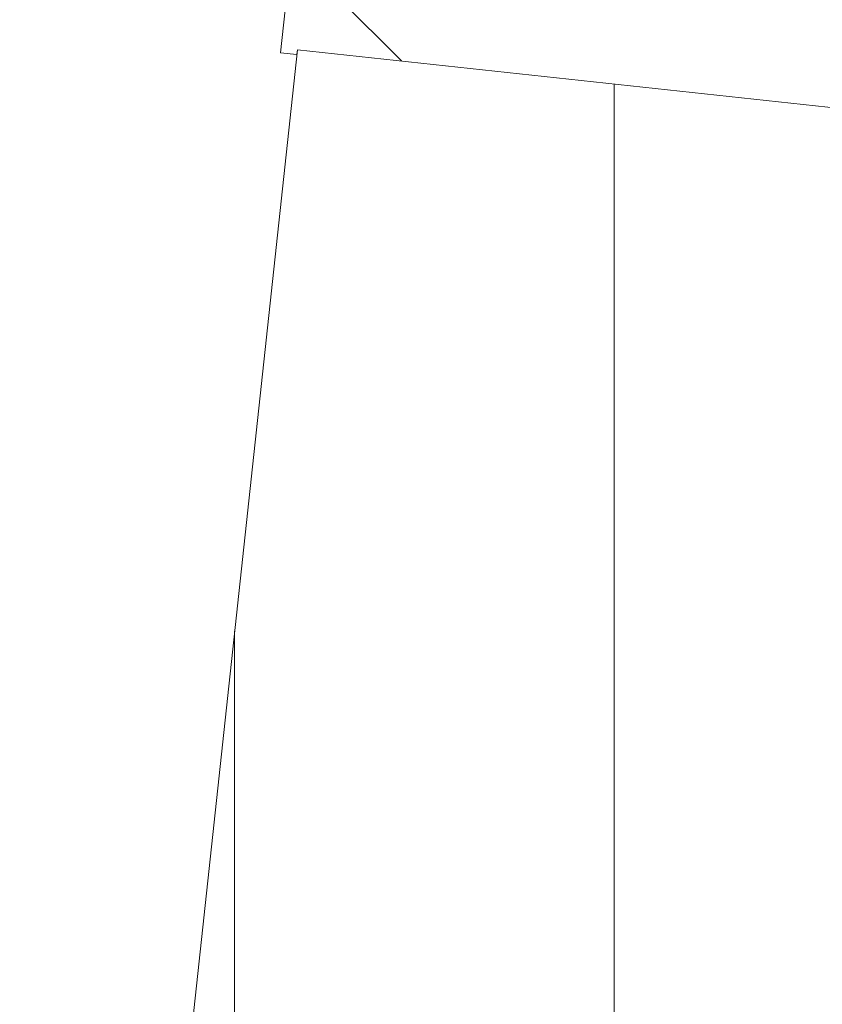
# Model space of a CAD drawing. Header units: metres. Extents: x 167411 to 168816, y 461777 to 462985.
# Tile 173 of 256: x 167556.09 to 167561.37, y 462743.1 to 462749.59. Entities that reach past the tile are written whole.
import ezdxf

# ---------------------------------------------------------------- set-up
doc = ezdxf.new("R2010")
doc.units = ezdxf.units.M
doc.header["$LTSCALE"] = 0.5
doc.layers.add('Zuid-N-WE-GW-AANVULLEN-menggranulaat uitvullen', color=7, linetype='Continuous', lineweight=18, true_color=0xff7f01)
doc.layers.add('Zuid-N-WE-GW-AANVULLEN-zand uitvullen', color=7, linetype='Continuous', lineweight=18, true_color=0x3fff01)

msp = doc.modelspace()

# ---------------------------------------------------------------- hatches: boundary and pattern name
at = {"layer": 'Zuid-N-WE-GW-AANVULLEN-menggranulaat uitvullen', "transparency": 33554687}
h = msp.add_hatch(dxfattribs=at)
h.set_pattern_fill('ANSI31', color=256, scale=20, angle=45)
h.set_pattern_definition([(90, (0, 0), (-2.5, 0), [])])
edge = h.paths.add_edge_path()
edge.add_arc((167509.5083, 462272.9587), 454.0269, 82.957662, 84.715245, ccw=False)
edge.add_arc((167565.6637, 462727.5302), 4, 173.82864, 262.95766, ccw=False)
edge.add_line((167561.6868, 462727.9602), (167561.7303, 462728.3632))
edge.add_line((167561.7303, 462728.3632), (167563.9297, 462748.7395))
edge.add_line((167563.9297, 462748.7395), (167557.9149, 462749.3887))
edge.add_line((167557.9149, 462749.3887), (167555.6721, 462728.6094))
edge.add_arc((167551.6952, 462729.0386), 4, 264.71525, 353.83956, ccw=False)
at = {"layer": 'Zuid-N-WE-GW-AANVULLEN-zand uitvullen'}
h = msp.add_hatch(dxfattribs=at)
h.set_pattern_fill('ANSI31', color=256, scale=20, angle=90)
h.set_pattern_definition([(135, (0, 0), (-1.767766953, -1.767766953), [])])
edge = h.paths.add_edge_path()
edge.add_line((167569.4023, 462748.6517), (167567.0951, 462727.2759))
edge.add_line((167567.0951, 462727.2759), (167562.1389, 462727.8108))
edge.add_line((167562.1389, 462727.8108), (167562.1543, 462728.0803))
edge.add_line((167562.1543, 462728.0803), (167561.7166, 462728.1275))
edge.add_line((167561.7166, 462728.1275), (167561.6843, 462727.8285))
edge.add_arc((167565.5419, 462727.4121), 3.88, 173.83956, 262.95766)
edge.add_line((167565.0662, 462723.5614), (167567.9735, 462723.1932))
edge.add_line((167567.9735, 462723.1932), (167571.2799, 462753.8262))
edge.add_line((167571.2799, 462753.8262), (167560.7385, 462755.6992))
edge.add_line((167560.7385, 462755.6992), (167560.1524, 462750.9651))
edge.add_line((167560.1524, 462750.9651), (167557.9962, 462751.1517))
edge.add_line((167557.9962, 462751.1517), (167557.8039, 462749.3701))
edge.add_line((167557.8039, 462749.3701), (167557.9116, 462749.3585))
edge.add_line((167557.9116, 462749.3585), (167557.9149, 462749.3887))
edge.add_line((167557.9149, 462749.3887), (167563.9297, 462748.7395))
edge.add_line((167563.9297, 462748.7395), (167563.9264, 462748.7092))
edge.add_line((167563.9264, 462748.7092), (167564.3743, 462748.6609))
edge.add_line((167564.3743, 462748.6609), (167564.4312, 462749.1883))
edge.add_line((167564.4312, 462749.1883), (167569.4023, 462748.6517))
h.paths.add_polyline_path([(167564.8338, 462726.5338), (167564.6729, 462725.0425), (167563.1815, 462725.2034), (167563.3425, 462726.6948)], flags=16)
h.paths.add_polyline_path([(167567.2837, 462749.6041), (167565.7924, 462749.7651), (167565.9534, 462751.2564), (167567.4447, 462751.0955)], flags=16)

# ---------------------------------------------------------------- linework, layer by layer
at = {"layer": 'Zuid-N-WE-GW-AANVULLEN-menggranulaat uitvullen'}
msp.add_lwpolyline([(167551.3267, 462725.0556, -0.007669), (167565.1732, 462723.5603, -0.409768), (167561.6868, 462727.9602), (167561.7303, 462728.3632), (167563.9297, 462748.7395), (167557.9149, 462749.3887), (167555.6721, 462728.6094, -0.409744)], format="xyb", close=True, dxfattribs=at)
at = {"layer": 'Zuid-N-WE-GW-AANVULLEN-zand uitvullen'}
msp.add_lwpolyline([(167569.4023, 462748.6517), (167567.0951, 462727.2759), (167562.1389, 462727.8108), (167562.1543, 462728.0803), (167561.7166, 462728.1275), (167561.6843, 462727.8285, 0.409712), (167565.0662, 462723.5614), (167567.9735, 462723.1932), (167571.2799, 462753.8262), (167560.7385, 462755.6992), (167560.1524, 462750.9651), (167557.9962, 462751.1517), (167557.8039, 462749.3701), (167557.9116, 462749.3585), (167557.9149, 462749.3887), (167563.9297, 462748.7395), (167563.9264, 462748.7092), (167564.3743, 462748.6609), (167564.4312, 462749.1883), (167569.4023, 462748.6517)], format="xyb", close=True, dxfattribs=at)

doc.saveas('drawing.dxf')
